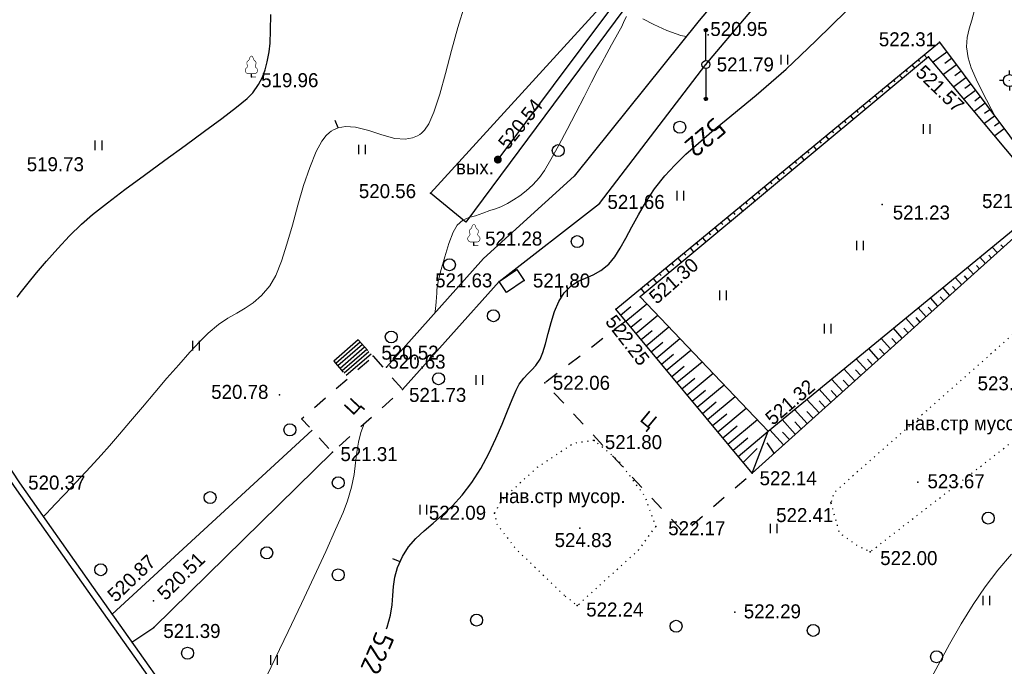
# Model space of a CAD drawing. Header units: millimetres. Extents: x 767170 to 66149698, y -983507 to 2493658.
# Tile 10 of 256: x 1396462 to 1458076, y -873033 to -832596. Entities that reach past the tile are written whole.
import ezdxf

# ---------------------------------------------------------------- set-up
doc = ezdxf.new("R2010")
doc.units = ezdxf.units.MM
for name, pattern in [('Д_ТРОТ_ТРУБА', [3, 1.5, -1.5]), ('ДОРОГИ_СТРОЯЩ', [9, 8, -1]), ('Контура низ откосов  Штриховая 0.1-0.5 - - - - - - -', [0.6, 0.1, -0.5])]:
    doc.linetypes.add(name, pattern=pattern)
for name, color, linetype in [('(003) Пункты', 7, 'Continuous'), ('(004) Точки рельефа', 7, 'Continuous'), ('(004a) Точки рельефа (отк.)', 7, 'Continuous'), ('(014) Водопровод', 5, 'ИК_Водопровод -------в--------'), ('(022) Возд. Линии', 7, 'Continuous'), ('(025) Дорога', 7, 'Continuous'), ('(031) Горизонтали', 42, 'Continuous'), ('(035) Откосы', 7, 'Continuous'), ('(036) Растительность', 7, 'Continuous'), ('(038) Деревья', 7, 'Continuous'), ('(039) Земля', 7, 'Continuous'), ('(040) Ограда', 7, 'Continuous'), ('C-TOPO-MAJR', 9, 'Continuous'), ('V-NODE-TEXT', 11, 'Continuous')]:
    doc.layers.add(name, color=color, linetype=linetype)
doc.layers.add('(032) Горизонтали утолщенные', color=32, linetype='Continuous', lineweight=30)
doc.layers.add('(042) Бергштрих', color=32, linetype='Continuous', lineweight=30)
doc.styles.add('BM-431', font='txt')
doc.styles.add('D-431', font='txt')
doc.styles.add('S', font='txtwr', dxfattribs={"oblique": 15})
doc.styles.get("Standard").update_dxf_attribs({"font": 'isocpeui.ttf'})
doc.styles.add('СПДС', font='isocpeur.ttf')
doc.linetypes.add('GAZ_VOZDUSH', pattern='A,1,-2,["~",Standard,S=3,R=0,X=-1.5,Y=-1.5],-1,10', length=14)
doc.linetypes.add('ИК_Водопровод -------в--------', pattern='A,9,-0.6,["В",Standard,S=1.2,R=0,X=0,Y=-0.6],-1.2', length=10.8)
doc.linetypes.add('ОГРАДА_БЕТ', pattern='A,4,["|",Standard,S=0.8,R=0,X=0,Y=-0.8],4', length=8)
doc.linetypes.add('ОТКОСЫ_НЕУКР', pattern='A,0.5,["|",Standard,S=1.2,R=0,X=0,Y=-1.2],1,["|",Standard,S=0.5,R=0,X=0,Y=-0.5],0.5', length=2)
doc.linetypes.add('ОТКОСЫ_НЕУКР1', pattern='A,0.5,["|",Standard,S=-1.2,R=0,X=0,Y=1.2],1,["|",Standard,S=-0.5,R=0,X=0,Y=0.5],0.5', length=2)
doc.linetypes.add('ОТКОСЫ_УКРЕП', pattern='A,0.5,["|",Standard,S=1.2,R=0,X=0,Y=-1.2],0.8,[".",Standard,S=1,R=0.1,X=0.1,Y=-1.2],0.1,["|",Standard,S=0.5,R=0,X=0,Y=-0.5],0', length=1.4)
doc.linetypes.add('ПОДПОРНАЯ СТЕНКА', pattern='A,2,["V",Standard,S=1.2,R=0,X=0,Y=-1.2],0.2,["V",Standard,S=0.8,R=0,X=0,Y=-0.8],0.25,["V",Standard,S=0.3,R=0,X=0,Y=-0.3],0.25', length=2.7)

# ---------------------------------------------------------------- blocks, each defined once
blk = doc.blocks.new('d')
at = {"layer": '(038) Деревья'}
blk.add_ellipse((0, 0), major_axis=(0.265, 0.265), ratio=1, start_param=5.497787, end_param=11.780972, dxfattribs=at)
blk = doc.blocks.new('I04010')
for p, q in [((-0.412273, 0.007146), (-0.412273, 1.207146)), ((0.387727, 1.207146), (0.387727, 0.007146))]:
    blk.add_line(p, q)
blk = doc.blocks.new('I00050-flat-3-flat-1')
at = {"layer": '(003) Пункты'}
for p, q in [((0, 0.367), (0, 0.617)), ((0, -0.015), (0, 0.015)), ((-0.375, -0.008), (-0.625, -0.008)), ((0, -0.383), (0, -0.633)), ((0.375, -0.008), (0.625, -0.008))]:
    blk.add_line(p, q, dxfattribs=at)
blk.add_circle((0, -0.008), 0.375, dxfattribs=at)
at = {"layer": '(003) Пункты', "style": 'S', "oblique": 15}
blk.add_attdef('N', (-1.898, -0.339), '', height=1, dxfattribs=at)
at = {"color": 4, "style": 'S', "oblique": 15}
for tag, p in [('C', (0.724, 0.085)), ('Z', (0.789, -1.11))]:
    blk.add_attdef(tag, p, '', height=1, dxfattribs=at)
blk = doc.blocks.new('sv-flat-2-flat-1')
at = {"layer": '(022) Возд. Линии'}
blk.add_circle((0, 0), 0.25, dxfattribs=at)
blk = doc.blocks.new('s3-flat-14-flat-1')
at = {"layer": '(022) Возд. Линии'}
h = blk.add_hatch(dxfattribs=at)
h.set_pattern_fill('ACET-2D-ACET-2D-ANSI31', color=256, scale=0.010003, angle=270, style=0)
h.set_pattern_definition([(315, (-32238.338, -79642.949635), (0.022457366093, 0.022457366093), [])])
edge = h.paths.add_edge_path()
edge.add_arc((0, -1.901), 0.1, 0, 360)
blk.add_lwpolyline([(0, 0), (0, -2.001)], dxfattribs=at)
blk.add_circle((0, -1.901), 0.1, dxfattribs=at)
blk = doc.blocks.new('s4-flat-14-flat-1')
at = {"layer": '(022) Возд. Линии'}
h = blk.add_hatch(dxfattribs=at)
h.set_pattern_fill('ACET-2D-ACET-2D-ANSI31', color=256, scale=0.010003, angle=90, style=0)
h.set_pattern_definition([(135, (-32238.338, -79643.448437), (-0.022457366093, -0.022457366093), [])])
edge = h.paths.add_edge_path()
edge.add_arc((0, 1.901), 0.1, 0, 360)
blk.add_lwpolyline([(0, 0), (0, 2.001)], dxfattribs=at)
blk.add_circle((0, 1.901), 0.1, dxfattribs=at)
blk = doc.blocks.new('367-flat-1-flat-1')
at = {"layer": '(022) Возд. Линии', "color": 7}
blk.add_point((0, 0), dxfattribs=at)
at = {"layer": '(022) Возд. Линии'}
for name, p in [('s4-flat-14-flat-1', (0, 0.25)), ('sv-flat-2-flat-1', (0, 0)), ('s3-flat-14-flat-1', (0, -0.248))]:
    blk.add_blockref(name, p, dxfattribs=at)
blk = doc.blocks.new('*U336')
at = {"layer": '(022) Возд. Линии'}
blk.add_blockref('367-flat-1-flat-1', (32238.338, 79643.198), dxfattribs=at)
at = {"layer": 'V-NODE-TEXT', "color": 7, "insert": (32239.013, 79643.198), "char_height": 0.875, "attachment_point": 4, "style": 'D-431'}
blk.add_mtext('521.79', dxfattribs=at)
blk = doc.blocks.new('karagach-flat-63')
at = {"layer": '(038) Деревья', "const_width": 0.0375}
for points in [[(0, 1.312, 0.246034), (-0.117, 1.159, 0.489079)], [(0, 1.312, -0.246034), (0.117, 1.159, -0.489079)], [(-0.315, 0.559, 0.383603), (-0.255, 0.753, 0.352912)], [(-0.208, 1.009, 0.430853), (-0.255, 0.753, 0.548276)], [(-0.208, 1.009, 0.181567), (-0.117, 1.159, 0.303004)], [(0.208, 1.009, -0.181567), (0.117, 1.159, -0.303004)], [(0.208, 1.009, -0.430853), (0.255, 0.753, -0.548276)], [(0.315, 0.559, -0.383603), (0.255, 0.753, -0.352912)], [(-0.315, 0.559, 0.626949), (-0.218, 0.206, 0.702465)], [(0.315, 0.559, -0.626949), (0.218, 0.206, -0.702465)]]:
    blk.add_lwpolyline(points, format="xyb", dxfattribs=at)
for points in [[(0, 0.206), (-0.218, 0.206)], [(0, 0), (0, 0.206)], [(0, 0.206), (0.218, 0.206)], [(0, 0), (0.281, 0)]]:
    blk.add_lwpolyline(points, dxfattribs=at)
at = {"layer": '(038) Деревья'}
blk.add_lwpolyline([(0, 0), (0, 0.206)], dxfattribs=at)
blk = doc.blocks.new('karagach-flat-64')
at = {"layer": '(038) Деревья', "const_width": 0.0375}
for points in [[(0, 1.312, 0.246034), (-0.117, 1.159, 0.489079)], [(0, 1.312, -0.246034), (0.117, 1.159, -0.489079)], [(-0.315, 0.559, 0.383603), (-0.255, 0.753, 0.352912)], [(-0.208, 1.009, 0.430853), (-0.255, 0.753, 0.548276)], [(-0.208, 1.009, 0.181567), (-0.117, 1.159, 0.303004)], [(0.208, 1.009, -0.181567), (0.117, 1.159, -0.303004)], [(0.208, 1.009, -0.430853), (0.255, 0.753, -0.548276)], [(0.315, 0.559, -0.383603), (0.255, 0.753, -0.352912)], [(-0.315, 0.559, 0.626949), (-0.218, 0.206, 0.702465)], [(0.315, 0.559, -0.626949), (0.218, 0.206, -0.702465)]]:
    blk.add_lwpolyline(points, format="xyb", dxfattribs=at)
for points in [[(0, 0.206), (-0.218, 0.206)], [(0, 0), (0, 0.206)], [(0, 0.206), (0.218, 0.206)], [(0, 0), (0.281, 0)]]:
    blk.add_lwpolyline(points, dxfattribs=at)
at = {"layer": '(038) Деревья'}
blk.add_lwpolyline([(0, 0), (0, 0.206)], dxfattribs=at)
blk = doc.blocks.new('A$C27c3a978')
at = {"layer": '(014) Водопровод', "linetype": 'ByBlock'}
h = blk.add_hatch(color=0, dxfattribs=at)
edge = h.paths.add_edge_path()
edge.add_arc((-86398, -135799), 250, 0, 360)
at = {"layer": '(004) Точки рельефа', "color": 7, "linetype": 'ByBlock', "lineweight": -2}
for p in [(-73226, -127985), (-58762, -128456), (-59439, -129376), (-101817, -130628), (-86398, -135799), (-90613, -137899), (-80031, -138539), (-62343, -138601), (-87898, -141154), (-86316, -143430), (-84743, -143354), (-77490, -144387), (-79016, -145152), (-94202, -148100), (-83456, -149767), (-100054, -150504), (-69474, -152773), (-80367, -153360), (-96747, -154100), (-70488, -155405), (-60105, -155978), (-65563, -157262), (-86611, -157906), (-81274, -158852), (-76510, -158740), (-63094, -160323), (-107953, -163384), (-81429, -163692), (-110538, -164227), (-71558, -164105), (-107918, -165067)]:
    blk.add_point(p, dxfattribs=at)
at = {"layer": '(004) Точки рельефа', "color": 7}
blk.add_point((-92354, -150171), dxfattribs=at)
at = {"layer": '(004a) Точки рельефа (отк.)', "color": 7, "linetype": 'ByBlock', "lineweight": -2}
blk.add_point((-93370, -148788), dxfattribs=at)
at = {"layer": '(014) Водопровод', "linetype": 'GAZ_VOZDUSH', "ltscale": 600, "flags": 128}
blk.add_lwpolyline([(-40392, -94399), (-40249, -94602), (-47352, -100138), (-62185, -111893), (-79467, -126540), (-86398, -135799)], dxfattribs=at)
at = {"layer": '(025) Дорога', "linetype": 'Д_ТРОТ_ТРУБА', "ltscale": 600, "flags": 128}
for points in [[(-78393, -145902), (-83456, -149767), (-74766, -159118), (-70488, -155405)], [(-95144, -147076), (-94193, -148111)], [(-94202, -148100), (-94202, -148100), (-92352, -150169), (-96747, -154100), (-98678, -152000), (-94202, -148100)], [(-96668, -148403), (-95754, -149452)]]:
    blk.add_lwpolyline(points, dxfattribs=at)
at = {"layer": '(025) Дорога', "ltscale": 600}
for points in [[(-95144, -147076), (-96668, -148403)], [(-95009, -147223), (-96537, -148554)], [(-94874, -147370), (-96405, -148705)], [(-94738, -147518), (-96274, -148856)], [(-94603, -147665), (-96142, -149007)], [(-94467, -147812), (-96011, -149157)], [(-94332, -147960), (-95880, -149308)]]:
    blk.add_lwpolyline(points, dxfattribs=at)
at = {"layer": '(031) Горизонтали', "color": 42, "linetype": 'Continuous', "lineweight": 0, "ltscale": 600}
for points in [[(-114843, -158129), (-114773, -158055), (-114627, -157901), (-114392, -157655), (-114050, -157298), (-113577, -156806), (-113057, -156260), (-112490, -155659), (-111878, -155003), (-111223, -154289), (-110695, -153694), (-110072, -152971), (-109377, -152153), (-108636, -151276), (-107870, -150373), (-107105, -149477), (-106364, -148624), (-105671, -147846), (-105049, -147178), (-104522, -146654), (-103879, -146115), (-103289, -145716), (-102737, -145396), (-102211, -145094), (-101698, -144751), (-101185, -144304), (-100658, -143694), (-100292, -143049), (-99941, -142156), (-99598, -141080), (-99256, -139889), (-98909, -138648), (-98549, -137424), (-98168, -136284), (-97761, -135292), (-97410, -134651), (-97131, -134281), (-96936, -134096), (-96836, -134023), (-96690, -133937), (-96393, -133812), (-95932, -133729), (-95296, -133772), (-94480, -133984), (-93654, -134258), (-92835, -134471), (-92196, -134515), (-91731, -134434), (-91430, -134311), (-91283, -134225), (-91182, -134152), (-90990, -133956), (-90723, -133554), (-90397, -132840), (-90023, -131715), (-89664, -130404), (-89300, -128983), (-88906, -127530), (-88460, -126120)], [(-55232, -133179), (-55827, -132068), (-56372, -130965), (-56769, -130059), (-56974, -129432), (-57062, -128739), (-57028, -128154), (-56910, -127617), (-56744, -127071), (-56567, -126456)], [(-59525, -168688), (-58851, -167408), (-58142, -166108), (-57406, -164830), (-56654, -163617), (-55895, -162510), (-55104, -161478), (-54260, -160464)]]:
    blk.add_lwpolyline(points, dxfattribs=at)
at = {"layer": '(032) Горизонтали утолщенные', "color": 32, "linetype": 'Continuous', "lineweight": 30, "ltscale": 600}
blk.add_lwpolyline([(-116471, -144397), (-116204, -144051), (-115792, -143531), (-115259, -142879), (-114633, -142140), (-113938, -141356), (-113200, -140571), (-112444, -139828), (-111756, -139233), (-110831, -138500), (-109731, -137666), (-108513, -136766), (-107238, -135835), (-105965, -134910), (-104755, -134026), (-103667, -133220), (-102760, -132526), (-102094, -131980), (-101729, -131619), (-101371, -131102), (-101126, -130647), (-100959, -130193), (-100834, -129679), (-100713, -129048), (-100653, -128510), (-100616, -127720), (-100599, -126732)], dxfattribs=at)
at = {"layer": '(035) Откосы', "ltscale": 600}
for p, q in [((-59711, -129238), (-59533, -129454)), ((-58301, -129073), (-59157, -129713)), ((-60482, -129874), (-60301, -130093)), ((-60096, -129556), (-60007, -129665)), ((-57702, -129874), (-58513, -130480)), ((-58002, -129474), (-58418, -129785)), ((-61254, -130510), (-61070, -130733)), ((-60868, -130192), (-60777, -130302)), ((-57403, -130275), (-57797, -130569)), ((-62025, -131146), (-61839, -131372)), ((-61639, -130828), (-61547, -130940)), ((-57104, -130675), (-57870, -131248)), ((-56804, -131075), (-57177, -131353)), ((-62796, -131782), (-62608, -132011)), ((-62411, -131464), (-62317, -131578)), ((-56505, -131476), (-57227, -132015)), ((-63568, -132418), (-63376, -132650)), ((-63182, -132100), (-63087, -132215)), ((-55907, -132277), (-56584, -132782)), ((-56206, -131876), (-56556, -132137)), ((-64339, -133054), (-64145, -133290)), ((-63954, -132736), (-63857, -132853)), ((-55308, -133077), (-55940, -133550)), ((-55607, -132677), (-55935, -132922)), ((-65111, -133690), (-64914, -133929)), ((-64725, -133372), (-64627, -133490)), ((-55009, -133478), (-55314, -133706)), ((-65497, -134008), (-65397, -134128)), ((-54709, -133878), (-55297, -134317)), ((-66268, -134644), (-66167, -134766)), ((-65882, -134326), (-65682, -134568)), ((-67039, -135279), (-66937, -135403)), ((-66654, -134962), (-66451, -135207)), ((-67811, -135915), (-67708, -136041)), ((-67425, -135597), (-67220, -135847)), ((-68582, -136551), (-68478, -136678)), ((-68197, -136233), (-67989, -136486)), ((-69354, -137187), (-69248, -137316)), ((-68968, -136869), (-68757, -137125)), ((-70125, -137823), (-70018, -137954)), ((-69740, -137505), (-69526, -137764)), ((-70897, -138459), (-70788, -138591)), ((-70511, -138141), (-70295, -138404)), ((-71668, -139095), (-71558, -139229)), ((-71282, -138777), (-71063, -139043)), ((-72440, -139731), (-72328, -139866)), ((-72054, -139413), (-71832, -139682)), ((-73211, -140367), (-73098, -140504)), ((-72825, -140049), (-72601, -140321)), ((-73983, -141003), (-73868, -141142)), ((-73597, -140685), (-73370, -140961)), ((-74754, -141639), (-74638, -141779)), ((-74368, -141321), (-74138, -141600)), ((-55137, -141622), (-55457, -141266)), ((-54765, -141288), (-54917, -141118)), ((-75525, -142275), (-75408, -142417)), ((-75140, -141957), (-74907, -142239)), ((-55881, -142290), (-56230, -141901)), ((-55509, -141956), (-55676, -141770)), ((-76297, -142911), (-76178, -143054)), ((-75911, -142593), (-75676, -142878)), ((-56625, -142958), (-57004, -142536)), ((-56253, -142624), (-56435, -142421)), ((-77068, -143547), (-76949, -143692)), ((-76683, -143229), (-76444, -143518)), ((-57369, -143626), (-57777, -143171)), ((-56997, -143292), (-57193, -143073)), ((-77454, -143865), (-77213, -144157)), ((-58112, -144294), (-58551, -143806)), ((-57741, -143960), (-57952, -143724)), ((-58856, -144962), (-59324, -144441)), ((-58484, -144628), (-58711, -144375)), ((-78713, -145517), (-78071, -144984)), ((-78393, -145902), (-77084, -144813)), ((-59600, -145630), (-60098, -145076)), ((-59228, -145296), (-59470, -145027)), ((-78073, -146286), (-77405, -145731)), ((-77754, -146670), (-76391, -145537)), ((-60344, -146297), (-60871, -145711)), ((-59972, -145964), (-60228, -145678)), ((-77434, -147055), (-76739, -146477)), ((-77114, -147439), (-75699, -146262)), ((-61088, -146965), (-61645, -146346)), ((-60716, -146631), (-60987, -146330)), ((-76795, -147823), (-76074, -147224)), ((-76475, -148208), (-75006, -146986)), ((-61832, -147633), (-62418, -146981)), ((-61460, -147299), (-61746, -146981)), ((-75836, -148976), (-74314, -147710)), ((-62576, -148301), (-63192, -147616)), ((-62204, -147967), (-62504, -147633)), ((-76155, -148592), (-75408, -147970)), ((-75196, -149745), (-73621, -148435)), ((-63320, -148969), (-63965, -148251)), ((-62948, -148635), (-63263, -148284)), ((-75516, -149361), (-74742, -148717)), ((-64064, -149637), (-64739, -148886)), ((-63692, -149303), (-64022, -148936)), ((-74877, -150129), (-74076, -149463)), ((-74557, -150514), (-72929, -149159)), ((-64808, -150305), (-65512, -149521)), ((-64436, -149971), (-64781, -149587)), ((-74237, -150898), (-73410, -150210)), ((-73918, -151282), (-72236, -149884)), ((-65552, -150973), (-66286, -150156)), ((-65180, -150639), (-65539, -150239)), ((-73278, -152051), (-71544, -150608)), ((-66296, -151641), (-67059, -150791)), ((-65924, -151307), (-66298, -150890)), ((-73598, -151667), (-72744, -150956)), ((-72639, -152820), (-70851, -151333)), ((-67040, -152309), (-67833, -151426)), ((-66668, -151975), (-67057, -151542)), ((-72959, -152435), (-72078, -151703)), ((-72000, -153588), (-70159, -152057)), ((-67783, -152977), (-68606, -152061)), ((-72319, -153204), (-71412, -152449)), ((-71360, -154357), (-69474, -152773)), ((-68527, -153645), (-69380, -152696)), ((-67411, -152643), (-67815, -152193)), ((-71680, -153972), (-70746, -153196)), ((-68155, -153311), (-68574, -152844))]:
    blk.add_line(p, q, dxfattribs=at)
at = {"layer": '(035) Откосы', "linetype": 'ОТКОСЫ_НЕУКР', "ltscale": 600}
blk.add_lwpolyline([(-39517, -94594), (-46278, -99853), (-61766, -112153), (-65436, -115368), (-78511, -126402), (-88402, -139710), (-90613, -137899), (-79842, -126114), (-66984, -115217), (-62665, -111610), (-51358, -102446), (-41081, -94726), (-42854, -92367)], dxfattribs=at)
at = {"layer": '(035) Откосы', "linetype": 'ОТКОСЫ_НЕУКР1', "ltscale": 600}
for points in [[(-47036, -102683), (-55290, -108092), (-65409, -117183), (-73801, -127100), (-81625, -136830), (-87295, -141981), (-93370, -148788)], [(-92354, -150171), (-86316, -143430), (-80031, -138539), (-73377, -129852), (-62777, -117329), (-53850, -109813), (-46393, -103355)], [(-109300, -165980), (-107918, -165067), (-96747, -154100)]]:
    blk.add_lwpolyline(points, dxfattribs=at)
at = {"layer": '(035) Откосы', "ltscale": 600}
for points in [[(-51417, -138282), (-70488, -155405), (-79016, -145152), (-58762, -128456), (-51417, -138282)], [(-51911, -138355), (-59439, -129376), (-77490, -144387), (-69474, -152773), (-51911, -138355)], [(-70488, -155405), (-69474, -152773)], [(-71036, -154747), (-70162, -153870)], [(-69105, -154164), (-69550, -153512)]]:
    blk.add_lwpolyline(points, dxfattribs=at)
at = {"layer": '(035) Откосы', "linetype": 'ПОДПОРНАЯ СТЕНКА', "ltscale": 600, "flags": 128}
blk.add_lwpolyline([(-86316, -143430), (-85203, -142676), (-84743, -143354), (-85856, -144109)], close=True, dxfattribs=at)
at = {"layer": '(035) Откосы', "linetype": 'ОТКОСЫ_УКРЕП', "ltscale": 600}
blk.add_lwpolyline([(-110538, -164227), (-98021, -152715)], dxfattribs=at)
at = {"layer": '(039) Земля', "linetype": 'Контура низ откосов  Штриховая 0.1-0.5 - - - - - - -', "ltscale": 600, "flags": 128}
for points in [[(-65563, -157262), (-65032, -159140), (-63920, -159930), (-63094, -160323), (-49729, -149985), (-47143, -147905), (-46687, -147525), (-46356, -146185), (-47025, -144848), (-48871, -143673), (-50316, -143338), (-65347, -156609), (-65563, -157262)], [(-82184, -163095), (-81429, -163692), (-77580, -160202), (-76510, -158740), (-77192, -156852), (-78817, -154654), (-80367, -153360), (-81635, -153537), (-83959, -155063), (-86153, -157083), (-86611, -157906), (-86439, -158620), (-85236, -160182), (-82184, -163095)]]:
    blk.add_lwpolyline(points, dxfattribs=at)
at = {"layer": '(040) Ограда', "linetype": 'ОГРАДА_БЕТ', "ltscale": 600, "flags": 128}
blk.add_lwpolyline([(-111718, -162556), (-104409, -172907)], dxfattribs=at)
at = {"layer": '(040) Ограда', "ltscale": 600, "flags": 128}
blk.add_lwpolyline([(-112045, -162786), (-104736, -173138)], dxfattribs=at)
at = {"layer": '(042) Бергштрих', "color": 32, "linetype": 'Continuous', "lineweight": 30, "ltscale": 600}
for p, q in [((-96393, -133812), (-96586, -133351)), ((-92518, -160963), (-92975, -160760))]:
    blk.add_line(p, q, dxfattribs=at)
at = {"layer": '(022) Возд. Линии', "color": 0, "xscale": 1000, "yscale": 1000, "zscale": 1000}
blk.add_blockref('*U336', (-32311715, -79773050), dxfattribs=at)
at = {"layer": '(022) Возд. Линии', "xscale": 1000, "yscale": 1000, "zscale": 1000}
for name, p in [('karagach-flat-64', (-101817, -130628)), ('I00050-flat-3-flat-1', (-54382, -130845)), ('karagach-flat-63', (-87898, -141154))]:
    blk.add_blockref(name, p, dxfattribs=at)
at = {"layer": '(036) Растительность', "linetype": 'Continuous', "xscale": 500, "yscale": 500, "zscale": 500}
for p in [(-68460, -129856), (-59558, -134192), (-111382, -135213), (-94888, -135471), (-74971, -138360), (-63731, -141473), (-82259, -144379), (-72300, -144586), (-65757, -146670), (-105283, -147742), (-87543, -149892), (-91059, -157988), (-69125, -159171), (-55815, -163674), (-100406, -167397)]:
    blk.add_blockref('I04010', p, dxfattribs=at)
at = {"layer": '(038) Деревья', "linetype": 'Continuous', "xscale": 1000, "yscale": 1000, "zscale": 1000}
for p in [(-75012, -133771), (-82615, -135233), (-81432, -140927), (-89432, -142377), (-86675, -145562), (-93068, -146892), (-90109, -149502), (-99412, -152698), (-96382, -156005), (-104401, -156937), (-55708, -158221), (-100862, -160391), (-111249, -161445), (-96386, -161768), (-87726, -164600), (-75241, -164983), (-66660, -165239), (-105814, -166667), (-58945, -166891)]:
    blk.add_blockref('d', p, dxfattribs=at)
at = {"layer": '(004) Точки рельефа', "linetype": 'ByBlock', "char_height": 875, "attachment_point": 4, "style": 'D-431'}
for s, insert in [('520.95', (-73101, -127635)), ('522.31', (-62554, -128280)), ('519.96', (-101206, -130837)), ('519.73', (-115878, -136093)), ('520.56', (-95094, -137774)), ('521.66', (-79537, -138452)), ('521.27', (-56095, -138396)), ('521.23', (-61685, -139113)), ('521.28', (-87196, -140739)), ('521.63', (-90319, -143356)), ('521.80', (-84201, -143366)), ('520.52', (-93687, -147878)), ('522.06', (-82957, -149762)), ('523.50', (-56374, -149796)), ('520.78', (-104333, -150330)), ('521.73', (-91952, -150519)), ('521.80', (-79700, -153472)), ('521.31', (-96245, -154223)), ('522.14', (-70017, -155732)), ('520.37', (-115786, -156003)), ('523.67', (-59511, -155921)), ('522.09', (-90712, -157888)), ('522.41', (-68980, -158035)), ('522.17', (-75734, -158856)), ('524.83', (-82843, -159599)), ('522.00', (-62468, -160723)), ('522.24', (-80866, -163941)), ('522.29', (-71009, -164056)), ('521.39', (-107331, -165285))]:
    blk.add_mtext(s, dxfattribs=dict(at, insert=insert))
for s, insert, rotation in [('521.57', (-60011, -130122), 315.7473), ('520.54', (-86106, -134968), 51.30958), ('521.30', (-76740, -144557), 41.10371), ('522.25', (-79378, -145680), 307.79327), ('521.32', (-69470, -152131), 40.49832), ('520.87', (-110612, -163217), 43.66696), ('520.51', (-107492, -163109), 44.82452)]:
    blk.add_mtext(s, dxfattribs=dict(at, insert=insert, rotation=rotation))
at = {"layer": '(004a) Точки рельефа (отк.)', "linetype": 'ByBlock', "insert": (-93245, -148438), "char_height": 875, "attachment_point": 4, "style": 'D-431'}
blk.add_mtext('520.63', dxfattribs=at)
at = {"layer": '(014) Водопровод', "color": 0, "linetype": 'Continuous', "style": 'BM-431'}
blk.add_text('вых.', height=875, dxfattribs=at).set_placement((-89015, -136721))
at = {"layer": '(025) Дорога', "linetype": 'ДОРОГИ_СТРОЯЩ', "style": 'BM-431'}
for rotation, p in [(46.75992, (-95466, -151837)), (320.19038, (-77566, -152108))]:
    blk.add_text('Ц', height=875, rotation=rotation, dxfattribs=at).set_placement(p)
at = {"layer": '(039) Земля', "linetype": 'Continuous', "style": 'BM-431'}
for p in [(-60946, -152724), (-86342, -157280)]:
    blk.add_text('нав.стр мусор.', height=875, dxfattribs=at).set_placement(p)
at = {"layer": 'C-TOPO-MAJR', "color": 32, "linetype": 'Continuous', "lineweight": 30, "insert": (-73420, -134402), "char_height": 1250, "width": 2398.75, "attachment_point": 5, "rotation": 220.42027, "style": 'СПДС', "bg_fill": 3, "box_fill_scale": 1.254, "bg_fill_color": 256, "bg_fill_true_color": 13158600, "bg_fill_transparency": 0}
blk.add_mtext('522', dxfattribs=at)
at = {"layer": '(031) Горизонтали', "color": 42, "linetype": 'Continuous', "lineweight": 0, "ltscale": 600}
for points in [[(-90341, -145395), (-90300, -145126), (-90258, -144694), (-90231, -144409), (-90212, -144145), (-90212, -143933), (-90182, -143671), (-90103, -143318), (-89941, -142672), (-89721, -141869), (-89466, -141047), (-89200, -140345), (-88945, -139899), (-88586, -139592), (-88212, -139426), (-87803, -139307), (-87335, -139143), (-86899, -138977), (-86549, -138868), (-86208, -138745), (-85798, -138537), (-85418, -138312), (-85028, -138059), (-84628, -137758), (-84215, -137385), (-83791, -136921), (-83486, -136482), (-83073, -135784), (-82585, -134902), (-82053, -133906), (-81512, -132869), (-80993, -131862), (-80529, -130958), (-80153, -130228), (-79897, -129744), (-79576, -129157), (-79282, -128617), (-79022, -128144), (-78807, -127757), (-78646, -127477), (-78485, -127128), (-78355, -126844)], [(-77332, -126991), (-76635, -127352), (-75818, -127730), (-74939, -128038), (-74607, -128103)]]:
    blk.add_lwpolyline(points, dxfattribs=at)
at = {"layer": '(032) Горизонтали утолщенные', "color": 32, "linetype": 'Continuous', "lineweight": 30, "ltscale": 600}
blk.add_lwpolyline([(-93363, -165153), (-93326, -165046), (-93118, -164295), (-93013, -163641), (-92963, -163049), (-92920, -162486), (-92839, -161916), (-92670, -161306), (-92366, -160620), (-91986, -160023), (-91530, -159497), (-91012, -159009), (-90449, -158526), (-89854, -158017), (-89242, -157448), (-88628, -156786), (-88027, -156000), (-87467, -155107), (-86967, -154175), (-86523, -153241), (-86133, -152342), (-85794, -151515), (-85504, -150797), (-85259, -150226), (-85057, -149840), (-84778, -149463), (-84516, -149189), (-84264, -148947), (-84013, -148669), (-83754, -148284), (-83577, -147869), (-83415, -147317), (-83251, -146674), (-83069, -145988), (-82852, -145305), (-82584, -144672), (-82249, -144137), (-81809, -143694), (-81361, -143409), (-80903, -143207), (-80434, -143010), (-79950, -142743), (-79450, -142329), (-79083, -141887), (-78734, -141342), (-78384, -140710), (-78013, -140007), (-77603, -139249), (-77134, -138453), (-76587, -137636), (-75943, -136813), (-75331, -136148), (-74626, -135465), (-73843, -134763), (-72996, -134042), (-72102, -133301), (-71176, -132541), (-70232, -131759), (-69287, -130957), (-68355, -130133), (-67453, -129286), (-66477, -128341), (-65523, -127417), (-64608, -126524)], dxfattribs=at)
at = {"layer": '(040) Ограда', "ltscale": 600, "flags": 128}
blk.add_lwpolyline([(-61315, 68855), (-65578, 66237), (-56716, 49804), (-133409, 3199), (-196390, -35056), (-116663, -156246), (-112045, -162786)], dxfattribs=at)
at = {"layer": '(040) Ограда', "linetype": 'ОГРАДА_БЕТ', "ltscale": 600, "flags": 128}
blk.add_lwpolyline([(-60764, 68723), (-65046, 66094), (-56183, 49660), (-133201, 2857), (-195828, -35182), (-116332, -156020), (-111718, -162556)], dxfattribs=at)
at = {"layer": 'C-TOPO-MAJR', "color": 32, "linetype": 'Continuous', "lineweight": 30, "insert": (-93937, -166665), "char_height": 1250, "width": 2398.75, "attachment_point": 5, "rotation": 246.62109, "style": 'СПДС', "bg_fill": 3, "box_fill_scale": 1.254, "bg_fill_color": 256, "bg_fill_true_color": 13158600, "bg_fill_transparency": 0}
blk.add_mtext('522', dxfattribs=at)
at = {"layer": '(031) Горизонтали', "color": 42, "linetype": 'Continuous', "lineweight": 0, "ltscale": 600}
blk.add_lwpolyline([(-101112, -168606), (-100339, -167009), (-99519, -165302), (-98691, -163564), (-97893, -161871), (-97166, -160304), (-96549, -158941), (-96079, -157859), (-95798, -157137), (-95554, -156287), (-95397, -155499), (-95295, -154769), (-95213, -154090), (-95118, -153459), (-94976, -152870), (-94753, -152317)], dxfattribs=at)

msp = doc.modelspace()

# ---------------------------------------------------------------- block references
msp.add_blockref('A$C27c3a978', (1512780.29, -705547.05))

doc.saveas('drawing.dxf')
